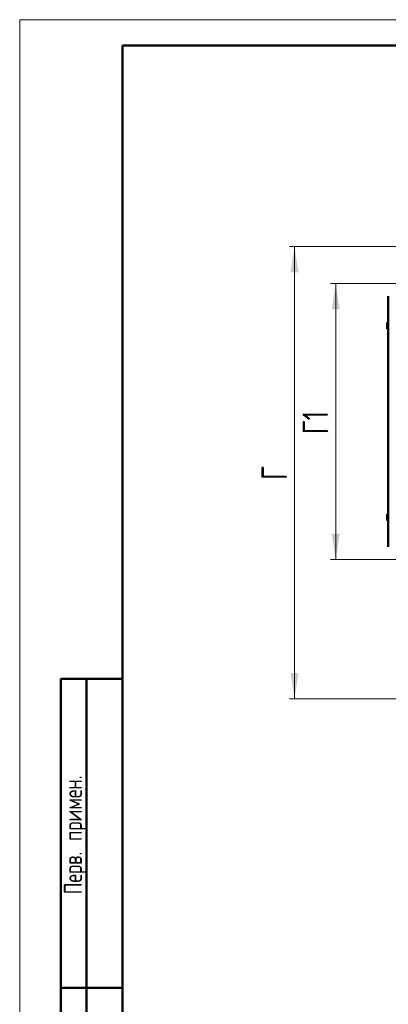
# Model space of a CAD drawing. Header units: millimetres. Extents: x 0 to 750, y 0 to 1050.
# Tile 3 of 8: x 0 to 179, y 572 to 1050. Entities that reach past the tile are written whole.
import ezdxf

# ---------------------------------------------------------------- set-up
doc = ezdxf.new("R2010")
doc.units = ezdxf.units.MM
doc.header["$LTSCALE"] = 2.5
doc.linetypes.add('SLD-Сплошная', pattern=[0])
doc.styles.add('SLDTEXTSTYLE0', font='TXT', dxfattribs={"width": 0.7})
doc.styles.add('SLDTEXTSTYLE1', font='TXT', dxfattribs={"width": 0.7, "bigfont": 'bigfont'})
doc.dimstyles.new('SLDDIMSTYLE0', dxfattribs={"dimtxt": 12.5, "dimasz": 12.5, "dimexe": 0, "dimexo": 0.0625, "dimgap": 3.125, "dimtad": 2, "dimdec": 1, "dimrnd": 1e-09, "dimzin": 12, "dimdsep": 46, "dimtxsty": 'SLDTEXTSTYLE0', "dimsah": 1, "dimcen": 0.09, "dimadec": 0, "dimazin": 3, "dimtfac": 1, "dimtdec": 3, "dimtofl": 0, "dimtmove": 0, "dimatfit": 3, "dimfxl": 1, "dimfrac": 2, "dimtolj": 1, "dimtzin": 12, "dimarcsym": 0})

# ---------------------------------------------------------------- blocks, each defined once
blk = doc.blocks.new('_D_2')
at = {"color": 7, "linetype": 'SLD-Сплошная', "lineweight": 0}
for p, q in [((216.01, 921.91), (151.03, 921.91)), ((153.53, 921.91), (153.53, 787.91)), ((216.01, 787.91), (151.03, 787.91))]:
    blk.add_line(p, q, dxfattribs=at)
at = {"color": 7, "linetype": 'SLD-Сплошная', "lineweight": 18}
for points in [[(153.53, 921.91), (151.61, 909.41), (155.45, 909.41)], [(153.53, 787.91), (155.45, 800.41), (151.61, 800.41)]]:
    blk.add_solid(points, dxfattribs=at)
at = {"color": 7, "linetype": 'SLD-Сплошная', "lineweight": 18, "insert": (137.42, 848.7), "char_height": 12.5, "attachment_point": 1, "rotation": 90, "style": 'SLDTEXTSTYLE1'}
blk.add_mtext('Г1', dxfattribs=at)
blk = doc.blocks.new('_D_5')
at = {"color": 7, "linetype": 'SLD-Сплошная', "lineweight": 0}
for p, q in [((205.51, 939.91), (131.03, 939.91)), ((133.53, 720.25), (133.53, 939.91)), ((348.06, 720.25), (131.03, 720.25))]:
    blk.add_line(p, q, dxfattribs=at)
at = {"color": 7, "linetype": 'SLD-Сплошная', "lineweight": 18}
for points in [[(133.53, 939.91), (131.61, 927.41), (135.45, 927.41)], [(133.53, 720.25), (135.45, 732.75), (131.61, 732.75)]]:
    blk.add_solid(points, dxfattribs=at)
at = {"color": 7, "linetype": 'SLD-Сплошная', "lineweight": 18, "insert": (117.42, 826.53), "char_height": 12.5, "attachment_point": 1, "rotation": 90, "style": 'SLDTEXTSTYLE1'}
blk.add_mtext('Г', dxfattribs=at)

msp = doc.modelspace()

# ---------------------------------------------------------------- linework, layer by layer
at = {"color": 7, "linetype": 'SLD-Сплошная', "lineweight": 18}
for q in [(742.5, 1050), (0, 0)]:
    msp.add_line((0, 1050), q, dxfattribs=at)
at = {"color": 7, "linetype": 'SLD-Сплошная', "lineweight": 50}
for p, q in [((50, 1037.5), (50, 12.5)), ((730, 1037.5), (50, 1037.5)), ((50, 1037.5), (50, 12.5)), ((179.09, 915.81), (179.09, 794.01)), ((178.53, 902.91), (178.53, 899.91)), ((178.53, 902.91), (179.09, 902.91)), ((178.53, 899.91), (179.09, 899.91)), ((178.53, 809.91), (178.53, 806.91)), ((178.53, 809.91), (179.09, 809.91)), ((178.53, 806.91), (179.09, 806.91)), ((20, 430), (20, 730)), ((50, 730), (20, 730)), ((20, 430), (20, 730)), ((32.5, 430), (32.5, 730)), ((32.5, 430), (32.5, 730)), ((20, 580), (50, 580)), ((50, 580), (20, 580))]:
    msp.add_line(p, q, dxfattribs=at)

# ---------------------------------------------------------------- texts
at = {"color": 7, "linetype": 'Continuous', "lineweight": 0, "insert": (21.5, 654.21), "char_height": 8.75, "attachment_point": 2, "rotation": 90, "style": 'SLDTEXTSTYLE1'}
msp.add_mtext('Перв. примен.', dxfattribs=at)

# ---------------------------------------------------------------- dimensions: what is measured, and where the dimension line sits
at = {"color": 7, "linetype": 'SLD-Сплошная', "lineweight": 18}
for base, p1, p2, text, picture, middle in [((133.53, 939.91), (348.08, 720.25), (205.53, 939.91), 'Г', '_D_5', (133.53, 830.08)), ((153.53, 787.91), (216.03, 921.91), (216.03, 787.91), 'Г1', '_D_2', (153.53, 854.91))]:
    dim = msp.add_linear_dim(base=base, p1=p1, p2=p2, angle=90, text=text, dimstyle='SLDDIMSTYLE0', dxfattribs=at)
    dim.commit()
    dim.dimension.update_dxf_attribs({"geometry": picture, "text_midpoint": middle, "dimtype": 160})

doc.saveas('drawing.dxf')
